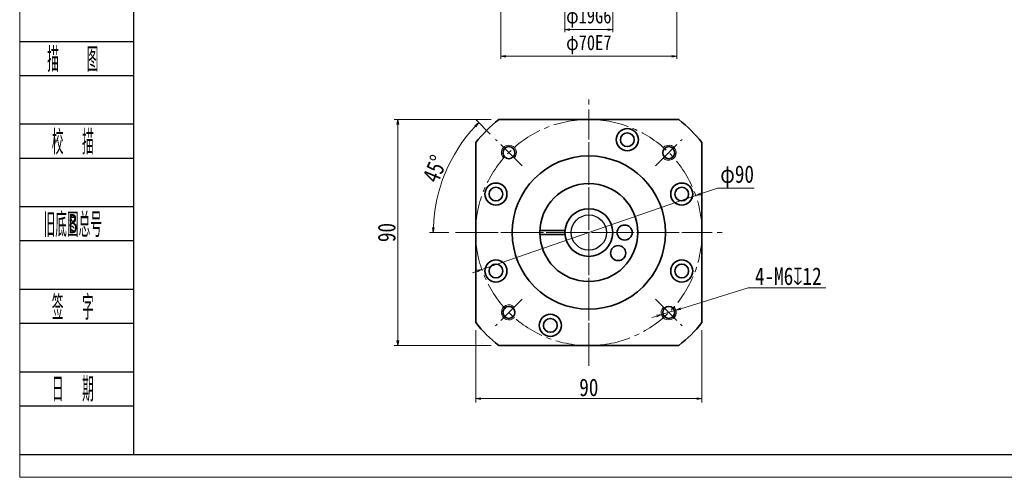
# Model space of a CAD drawing. Header units: millimetres. Extents: x -11 to 780, y -11 to 527.
# Tile 1 of 5: x -7 to 384, y -11 to 171. Entities that reach past the tile are written whole.
import ezdxf
from ezdxf.enums import TextEntityAlignment as Align

# ---------------------------------------------------------------- set-up
doc = ezdxf.new("R2010")
doc.units = ezdxf.units.MM
doc.linetypes.add('点画线', pattern=[18, 12, -2, 2, -2])
for name, color, linetype in [('2细线层', 4, 'Continuous'), ('6文字层', 3, 'Continuous'), ('7标注层', 4, 'Continuous')]:
    doc.layers.add(name, color=color, linetype=linetype)
for name, color, linetype, lineweight in [('CDRAFT0', 7, 'Continuous', 35), ('EB0', 7, 'Continuous', 35), ('中心线层', 1, '点画线', 18), ('图框_外框线', 7, 'Continuous', 18), ('尺寸线层', 3, 'Continuous', 18), ('粗实线层_1', 7, 'Continuous', 35), ('细实线', 211, 'Continuous', 18)]:
    doc.layers.add(name, color=color, linetype=linetype, lineweight=lineweight)
doc.styles.add('PC_TEXTSTYLE', font='ISOCP.SHX', dxfattribs={"width": 0.707, "bigfont": 'GBCBIG.SHX'})
doc.styles.get("Standard").update_dxf_attribs({"font": 'SimSun.ttf'})
doc.styles.add('宋体', font='SimSun.ttf', dxfattribs={"width": 0.8})
doc.dimstyles.new('A水平标注$0', dxfattribs={"dimtxt": 3.5, "dimasz": 2, "dimexe": 1.5, "dimexo": 3, "dimgap": 1.1, "dimtad": 1, "dimtoh": 1, "dimdec": 4, "dimdsep": 46, "dimtxsty": '宋体', "dimblk": 'OPEN', "dimcen": 3, "dimclrd": 3, "dimclre": 3, "dimclrt": 6, "dimadec": 0, "dimazin": 0, "dimtm": 1e-09, "dimtfac": 1, "dimtdec": 4, "dimtix": 1, "dimtmove": 0, "dimatfit": 3, "dimldrblk": 'OPEN', "dimfxl": 0, "dimlwd": 13, "dimlwe": 13, "dimarcsym": 0})
doc.dimstyles.new('D直径标注φ25', dxfattribs={"dimtxt": 3.5, "dimasz": 2, "dimexe": 1, "dimexo": 3, "dimtad": 1, "dimtoh": 1, "dimdec": 1, "dimdsep": 46, "dimtxsty": '宋体', "dimblk": 'OPEN', "dimcen": 3, "dimclrd": 3, "dimclre": 3, "dimclrt": 130, "dimadec": 0, "dimazin": 0, "dimtm": 1e-09, "dimtfac": 1, "dimtdec": 1, "dimtmove": 0, "dimatfit": 0, "dimldrblk": 'OPEN', "dimfxl": 0, "dimlwd": 13, "dimlwe": 13, "dimarcsym": 0})
doc.dimstyles.new('螺孔(M8-7H)', dxfattribs={"dimtxt": 3.5, "dimasz": 2, "dimexe": 1.25, "dimexo": 3, "dimtad": 1, "dimtoh": 1, "dimdec": 4, "dimdsep": 46, "dimtxsty": '宋体', "dimblk": 'OPEN', "dimcen": 3, "dimclrd": 3, "dimclre": 3, "dimclrt": 2, "dimadec": 0, "dimazin": 0, "dimtm": 1e-09, "dimtfac": 1, "dimtdec": 4, "dimtmove": 0, "dimatfit": 3, "dimldrblk": 'OPEN', "dimfxl": 0, "dimlwd": 9, "dimlwe": 9, "dimarcsym": 0})

# ---------------------------------------------------------------- blocks, each defined once
blk = doc.blocks.new('_Open')
at = {"color": 0, "linetype": 'ByBlock', "lineweight": -2}
for p, q in [((-1, 0.17), (0, 0)), ((-1, -0.17), (0, 0)), ((0, 0), (-1, 0))]:
    blk.add_line(p, q, dxfattribs=at)
blk = doc.blocks.new('*D8')
at = {"layer": 'Defpoints', "color": 0, "transparency": 16777216}
for p in [(183.28, 131.6), (143.11, 41.6), (183.27, 41.6)]:
    blk.add_point(p, dxfattribs=at)
at = {"layer": '尺寸线层', "color": 3, "lineweight": 13, "transparency": 16777216}
for p, q in [((180.28, 131.6), (141.61, 131.6)), ((143.11, 129.6), (143.11, 43.6)), ((180.27, 41.6), (141.61, 41.6))]:
    blk.add_line(p, q, dxfattribs=at)
at = {"layer": '尺寸线层', "color": 3, "lineweight": 13, "transparency": 16777216, "xscale": 2, "yscale": 2, "zscale": 2}
for p, rotation in [((143.11, 131.6), 90), ((143.11, 41.6), 270)]:
    blk.add_blockref('_Open', p, dxfattribs=dict(at, rotation=rotation))
at = {"layer": '尺寸线层', "color": 6, "transparency": 16777216, "insert": (138.69, 86.6), "char_height": 7, "attachment_point": 5, "rotation": 90, "style": '宋体', "bg_fill": 3, "box_fill_scale": 1.1, "bg_fill_color": 257, "bg_fill_transparency": 0}
blk.add_mtext('90', dxfattribs=at)
blk = doc.blocks.new('*D9')
at = {"layer": 'Defpoints', "color": 0, "transparency": 16777216}
for p in [(181.98, 123.69), (192.52, 113.15), (166.44, 86.6), (270.89, 86.6)]:
    blk.add_point(p, dxfattribs=at)
at = {"layer": '尺寸线层', "color": 3, "lineweight": 13, "transparency": 16777216}
for p, q in [((179.86, 125.81), (174.27, 131.4)), ((163.44, 86.6), (155.71, 86.6))]:
    blk.add_line(p, q, dxfattribs=at)
blk.add_arc((219.07, 86.6), 61.86, 136.8526, 178.1474, dxfattribs=at)
at = {"layer": '尺寸线层', "color": 3, "lineweight": 13, "transparency": 16777216, "xscale": 2, "yscale": 2, "zscale": 2}
for p, rotation in [((175.33, 130.34), 45.92632355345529), ((157.21, 86.6), 269.0736764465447)]:
    blk.add_blockref('_Open', p, dxfattribs=dict(at, rotation=rotation))
at = {"layer": '尺寸线层', "color": 6, "transparency": 16777216, "insert": (157.87, 111.95), "char_height": 7, "attachment_point": 5, "rotation": 67.5, "style": '宋体', "bg_fill": 3, "box_fill_scale": 1.1, "bg_fill_color": 257, "bg_fill_transparency": 0}
blk.add_mtext('45%%d', dxfattribs=at)
at = {"layer": 'Defpoints', "color": 0, "transparency": 16777216}
blk.add_point((161.92, 110.27), dxfattribs=at)
blk = doc.blocks.new('*D10')
at = {"layer": 'Defpoints', "color": 0, "transparency": 16777216}
for p in [(261.61, 101.28), (176.53, 71.91)]:
    blk.add_point(p, dxfattribs=at)
at = {"layer": '尺寸线层', "color": 3, "lineweight": 13, "transparency": 16777216}
for p, q in [((263.5, 101.94), (270.22, 104.26)), ((270.22, 104.26), (284.9, 104.26)), ((176.53, 71.91), (261.61, 101.28)), ((174.64, 71.26), (172.75, 70.61))]:
    blk.add_line(p, q, dxfattribs=at)
at = {"layer": '尺寸线层', "color": 3, "lineweight": 13, "transparency": 16777216, "xscale": 2, "yscale": 2, "zscale": 2}
for p, rotation in [((261.61, 101.28), 199.0464328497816), ((176.53, 71.91), 19.04643284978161)]:
    blk.add_blockref('_Open', p, dxfattribs=dict(at, rotation=rotation))
at = {"layer": '尺寸线层', "color": 130, "transparency": 16777216, "insert": (278.06, 108.91), "char_height": 7, "attachment_point": 5, "style": '宋体'}
blk.add_mtext('φ90', dxfattribs=at)
blk = doc.blocks.new('*D41')
at = {"layer": 'Defpoints', "color": 0, "transparency": 16777216}
for p in [(174.07, 50.8), (264.07, 50.8), (264.07, 20.5)]:
    blk.add_point(p, dxfattribs=at)
at = {"layer": '尺寸线层', "color": 3, "lineweight": 13, "transparency": 16777216}
for p, q in [((174.07, 47.8), (174.07, 19)), ((264.07, 47.8), (264.07, 19)), ((176.07, 20.5), (262.07, 20.5))]:
    blk.add_line(p, q, dxfattribs=at)
at = {"layer": '尺寸线层', "color": 3, "lineweight": 13, "transparency": 16777216, "xscale": 2, "yscale": 2, "zscale": 2, "rotation": 180}
blk.add_blockref('_Open', (174.07, 20.5), dxfattribs=at)
at = {"layer": '尺寸线层', "color": 3, "lineweight": 13, "transparency": 16777216, "xscale": 2, "yscale": 2, "zscale": 2}
blk.add_blockref('_Open', (264.07, 20.5), dxfattribs=at)
at = {"layer": '尺寸线层', "color": 6, "transparency": 16777216, "insert": (219.07, 24.92), "char_height": 7, "attachment_point": 5, "style": '宋体', "bg_fill": 3, "box_fill_scale": 1.1, "bg_fill_color": 257, "bg_fill_transparency": 0}
blk.add_mtext('90', dxfattribs=at)
blk = doc.blocks.new('*D43')
at = {"color": 3, "lineweight": 9, "transparency": 16777216}
for p, q in [((282.43, 64.6), (255.63, 56.29)), ((313.39, 64.6), (282.43, 64.6)), ((247.99, 53.93), (253.72, 55.7)), ((246.08, 53.33), (244.17, 52.74))]:
    blk.add_line(p, q, dxfattribs=at)
at = {"layer": 'Defpoints', "color": 0, "transparency": 16777216}
for p in [(253.72, 55.7), (247.99, 53.93)]:
    blk.add_point(p, dxfattribs=at)
at = {"color": 3, "lineweight": 9, "transparency": 16777216, "xscale": 2, "yscale": 2, "zscale": 2}
for p, rotation in [((253.72, 55.7), 197.2207968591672), ((247.99, 53.93), 17.22079685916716)]:
    blk.add_blockref('_Open', p, dxfattribs=dict(at, rotation=rotation))
at = {"color": 2, "transparency": 16777216, "insert": (298.41, 69.17), "char_height": 7, "attachment_point": 5, "style": '宋体'}
blk.add_mtext('4-M6{\\famgdt|b0|i0|c0|p0;x}{12}', dxfattribs=at)
blk = doc.blocks.new('*D44')
at = {"color": 3, "lineweight": 13, "transparency": 16777216}
for p, q in [((184.07, 180.61), (184.07, 155.74)), ((254.07, 180.61), (254.07, 155.74)), ((186.07, 156.74), (252.07, 156.74))]:
    blk.add_line(p, q, dxfattribs=at)
at = {"layer": 'Defpoints', "color": 0, "transparency": 16777216}
for p in [(184.07, 183.61), (254.07, 183.61), (254.07, 156.74)]:
    blk.add_point(p, dxfattribs=at)
at = {"color": 3, "lineweight": 13, "transparency": 16777216, "xscale": 2, "yscale": 2, "zscale": 2, "rotation": 180}
blk.add_blockref('_Open', (184.07, 156.74), dxfattribs=at)
at = {"color": 3, "lineweight": 13, "transparency": 16777216, "xscale": 2, "yscale": 2, "zscale": 2}
blk.add_blockref('_Open', (254.07, 156.74), dxfattribs=at)
at = {"color": 130, "transparency": 16777216, "insert": (219.07, 161.38), "char_height": 6, "attachment_point": 5, "style": '宋体', "bg_fill": 3, "box_fill_scale": 1.1, "bg_fill_color": 256, "bg_fill_true_color": 13158600, "bg_fill_transparency": 0}
blk.add_mtext('φ70E7', dxfattribs=at)
blk = doc.blocks.new('*D45')
at = {"color": 3, "lineweight": 13, "transparency": 16777216}
for p, q in [((209.57, 190.61), (209.57, 166.39)), ((228.57, 190.61), (228.57, 166.39)), ((211.57, 167.39), (226.57, 167.39))]:
    blk.add_line(p, q, dxfattribs=at)
at = {"layer": 'Defpoints', "color": 0, "transparency": 16777216}
for p in [(209.57, 193.61), (228.57, 193.61), (228.57, 167.39)]:
    blk.add_point(p, dxfattribs=at)
at = {"color": 3, "lineweight": 13, "transparency": 16777216, "xscale": 2, "yscale": 2, "zscale": 2, "rotation": 180}
blk.add_blockref('_Open', (209.57, 167.39), dxfattribs=at)
at = {"color": 3, "lineweight": 13, "transparency": 16777216, "xscale": 2, "yscale": 2, "zscale": 2}
blk.add_blockref('_Open', (228.57, 167.39), dxfattribs=at)
at = {"color": 130, "transparency": 16777216, "insert": (219.07, 172.03), "char_height": 6, "attachment_point": 5, "style": '宋体'}
blk.add_mtext('φ19G6', dxfattribs=at)

msp = doc.modelspace()

# ---------------------------------------------------------------- linework, layer by layer
at = {"layer": '2细线层'}
for p, q in [((-7.30282, 162.70009), (37.99933, 162.70009)), ((-7.30282, 149.15488), (37.99933, 149.15488)), ((-7.30282, 129.80458), (37.99933, 129.80458)), ((-7.30282, 116.25938), (37.99933, 116.25938)), ((-7.30282, 96.90908), (37.99933, 96.90908)), ((-7.30282, 83.36387), (37.99933, 83.36387)), ((-7.30282, 64.01358), (37.99933, 64.01358)), ((-7.30282, 50.46837), (37.99933, 50.46837)), ((-7.30282, 31.11807), (37.99933, 31.11807)), ((-7.30282, 17.57287), (37.99933, 17.57287)), ((-7.30282, -1.77743), (37.99933, -1.77743))]:
    msp.add_line(p, q, dxfattribs=at)
at = {"layer": 'CDRAFT0'}
for centre in [(234.37681, 123.55303), (182.1143, 101.90519), (256.02466, 101.90519), (182.1143, 71.29051), (256.02466, 71.29051), (203.76214, 49.64267)]:
    msp.add_circle(centre, 4.4, dxfattribs=at)
for start, end in [(128.4998296, 141.5000496), (38.4998296, 51.5000496), (218.4998296, 231.5000496), (308.4998296, 321.5000496)]:
    msp.add_arc((219.06948, 86.59785), 57.5, start, end, dxfattribs=at)
at = {"layer": 'EB0'}
for p, q in [((199.5839, 87.34785), (209.59913, 87.34785)), ((199.5839, 85.84785), (209.59913, 85.84785))]:
    msp.add_line(p, q, dxfattribs=at)
for centre, radius in [((219.06948, 86.59785), 19.5), ((233.31948, 86.59785), 3), ((230.74239, 78.42438), 3)]:
    msp.add_circle(centre, radius, dxfattribs=at)
at = {"layer": '中心线层'}
for p, q in [((219.06948, 38.59785), (219.06948, 134.59785)), ((192.51762, 113.14971), (181.98173, 123.6856)), ((171.06948, 86.59785), (267.06948, 86.59785)), ((245.62134, 60.04599), (256.15723, 49.5101))]:
    msp.add_line(p, q, dxfattribs=at)
at = {"layer": '图框_外框线', "color": 3}
msp.add_lwpolyline([(-7.3038, -10.83806), (753.78886, -10.83806), (753.78886, 527.36319), (-7.3038, 527.36319)], close=True, dxfattribs=at)
at = {"layer": '图框_外框线', "color": 3, "lineweight": 25}
msp.add_lwpolyline([(37.99933, -1.77743), (744.72824, -1.77743), (744.72824, 518.30256), (37.99933, 518.30256)], close=True, dxfattribs=at)
at = {"layer": '粗实线层_1'}
for points in [[(183.27508, 131.59785), (254.86403, 131.59785)], [(174.06948, 50.80345), (174.06948, 122.3924)], [(264.06948, 122.39225), (264.06948, 50.8033)], [(254.86388, 41.59785), (183.27492, 41.59785)]]:
    msp.add_lwpolyline(points, dxfattribs=at)
for centre, radius in [((234.37681, 123.55303), 2.75), ((187.28503, 118.3823), 2.4), ((219.06948, 86.59785), 30.5), ((182.1143, 101.90519), 2.75), ((256.02466, 101.90519), 2.75), ((182.1143, 71.29051), 2.75), ((256.02466, 71.29051), 2.75), ((250.85393, 54.8134), 2.4), ((203.76214, 49.64267), 2.75)]:
    msp.add_circle(centre, radius, dxfattribs=at)
at = {"layer": '细实线'}
for centre, start, end in [((187.28503, 118.3823), 315, 226.9102132), ((250.85393, 54.8134), 135, 46.9102132)]:
    msp.add_arc(centre, 3, start, end, dxfattribs=at)

# ---------------------------------------------------------------- texts
at = {"layer": '6文字层', "color": 3, "style": 'PC_TEXTSTYLE'}
for s, width, p in [('描   图', 0.6667, (13.81146, 155.92748)), ('校  描', 0.667, (13.81146, 123.03198)), ('旧底图总号', 0.667, (13.81146, 90.13648)), ('签  字', 0.667, (13.81146, 57.24097)), ('日  期', 0.667, (13.82353, 24.5386))]:
    msp.add_text(s, height=9.675148, dxfattribs=dict(at, width=width)).set_placement(p, align=Align.MIDDLE)
at = {"layer": '6文字层', "width": 0.707}
msp.add_text('B', height=7.74012, dxfattribs=at).set_placement((13.81146, 90.13648), align=Align.MIDDLE)

# ---------------------------------------------------------------- next in the draw order: dimensions: what is measured, and where the dimension line sits
dim = msp.add_linear_dim(base=(254.0728, 156.74456), p1=(184.0728, 183.60985), p2=(254.0728, 183.60985), text='φ<>E7', dimstyle='D直径标注φ25', override={"dimtxt": 6, "dimgap": 1.5, "dimpost": '<>', "dimtvp": 0.1})
dim.commit()
dim.dimension.update_dxf_attribs({"geometry": '*D44', "text_midpoint": (219.0728, 161.37864)})
at = {"layer": '尺寸线层'}
dim = msp.add_linear_dim(base=(143.10702, 41.59785), p1=(183.27508, 131.59785), p2=(183.27492, 41.59785), angle=270, dimstyle='A水平标注$0', override={"dimtxt": 7, "dimgap": 1, "dimdec": 1, "dimpost": '<>', "dimblk": 'Open', "dimtvp": 0.1, "dimtfill": 1, "dimtfillclr": 256}, dxfattribs=at)
dim.commit()
dim.dimension.update_dxf_attribs({"geometry": '*D8', "text_midpoint": (143.10702, 86.59785), "dimtype": 160})

# ---------------------------------------------------------------- next in the draw order: linework, layer by layer
at = {"layer": '中心线层'}
msp.add_line((192.51762, 60.04599), (181.98173, 49.5101), dxfattribs=at)
at = {"layer": '粗实线层_1'}
msp.add_circle((187.28503, 54.8134), 2.4, dxfattribs=at)
at = {"layer": '细实线'}
msp.add_arc((187.28503, 54.8134), 3, 45, 316.9102132, dxfattribs=at)

# ---------------------------------------------------------------- next in the draw order: dimensions: what is measured, and where the dimension line sits
dim = msp.add_linear_dim(base=(228.57263, 167.39181), p1=(209.57263, 193.60985), p2=(228.57263, 193.60985), text='φ<>G6', dimstyle='D直径标注φ25', override={"dimtxt": 6, "dimgap": 1.5, "dimpost": '<>', "dimtvp": 0.1, "dimtfill": 0})
dim.commit()
dim.dimension.update_dxf_attribs({"geometry": '*D45', "text_midpoint": (219.07263, 167.39181), "dimtype": 160})
at = {"layer": '尺寸线层'}
dim = msp.add_angular_dim_2l(base=(161.92238, 110.26895), line1=((192.51762, 113.14971), (181.98173, 123.6856)), line2=((166.436, 86.59785), (270.89174, 86.59785)), dimstyle='A水平标注$0', override={"dimtxt": 7, "dimgap": 1, "dimdec": 1, "dimpost": '<>', "dimblk": 'Open', "dimtvp": 0.1, "dimtfill": 1, "dimtfillclr": 256}, dxfattribs=at)
dim.commit()
dim.dimension.update_dxf_attribs({"geometry": '*D9', "text_midpoint": (157.87331, 111.94613)})

# ---------------------------------------------------------------- next in the draw order: linework, layer by layer
at = {"layer": '7标注层'}
msp.add_circle((219.06948, 86.59785), 7, dxfattribs=at)
at = {"layer": 'EB0'}
msp.add_circle((219.06948, 86.59785), 9.5, dxfattribs=at)
at = {"layer": '中心线层'}
for p, q in [((219.06948, 33.59785), (219.06948, 139.59785)), ((245.62134, 113.14971), (256.15723, 123.6856)), ((166.06948, 86.59785), (272.06948, 86.59785))]:
    msp.add_line(p, q, dxfattribs=at)
msp.add_circle((219.06948, 86.59785), 45, dxfattribs=at)
at = {"layer": '粗实线层_1'}
msp.add_circle((250.85393, 118.3823), 2.4, dxfattribs=at)
at = {"layer": '细实线'}
msp.add_arc((250.85393, 118.3823), 3, 225, 136.9102132, dxfattribs=at)

# ---------------------------------------------------------------- next in the draw order: dimensions: what is measured, and where the dimension line sits
at = {"layer": '尺寸线层'}
dim = msp.add_diameter_dim_2p(p1=(176.53303, 71.91281), p2=(261.60593, 101.28289), dimstyle='D直径标注φ25', override={"dimtxt": 7, "dimgap": 1, "dimpost": 'φ<>', "dimtfill": 0}, dxfattribs=at)
dim.commit()
dim.dimension.update_dxf_attribs({"geometry": '*D10', "text_midpoint": (278.06066, 104.25846), "dimtype": 163})

# ---------------------------------------------------------------- next in the draw order: dimensions: what is measured, and where the dimension line sits
dim = msp.add_linear_dim(base=(264.06948, 20.49913), p1=(174.06948, 50.80345), p2=(264.06948, 50.8033), dimstyle='A水平标注$0', override={"dimtxt": 7, "dimgap": 1, "dimdec": 1, "dimpost": '<>', "dimblk": 'Open', "dimtvp": 0.1, "dimtfill": 1, "dimtfillclr": 256}, dxfattribs=at)
dim.commit()
dim.dimension.update_dxf_attribs({"geometry": '*D41', "text_midpoint": (219.06948, 24.92091)})

# ---------------------------------------------------------------- next in the draw order: dimensions: what is measured, and where the dimension line sits
dim = msp.add_diameter_dim_2p(p1=(247.98841, 53.92523), p2=(253.71944, 55.70156), text='4-M<>{\\famgdt|b0|i0|c0|p0;x}{12}', dimstyle='螺孔(M8-7H)', override={"dimtxt": 7, "dimgap": 1, "dimtad": 1, "dimtih": 0, "dimtoh": 1, "dimdec": 4, "dimlfac": 1, "dimpost": '<>', "dimcen": 0, "dimse1": 0, "dimse2": 0, "dimsd1": 0, "dimsd2": 0, "dimtix": 0, "dimtofl": 1, "dimatfit": 3, "dimtvp": 0.1, "dimtfill": 0})
dim.commit()
dim.dimension.update_dxf_attribs({"geometry": '*D43', "text_midpoint": (298.40846, 64.59998), "dimtype": 163})

doc.saveas('drawing.dxf')
